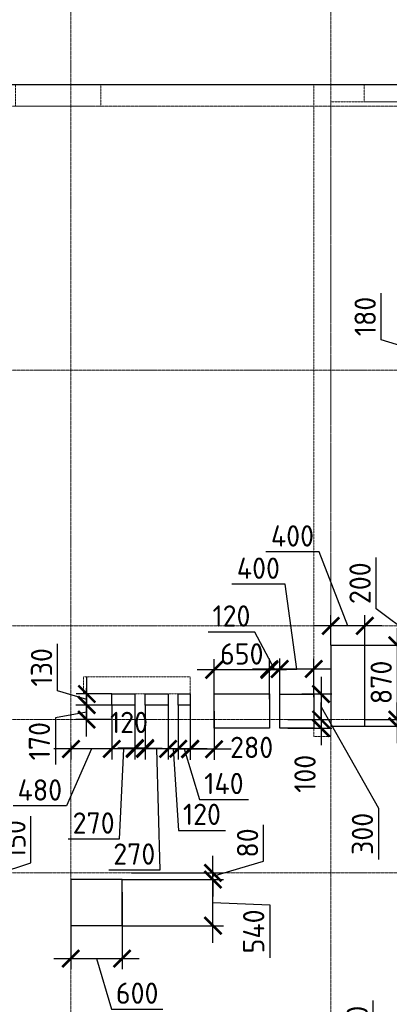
# Model space of a CAD drawing. Header units: millimetres. Extents: x -42044588 to 856694, y -806701 to 941911.
# Tile 102 of 256: x -179718 to -175382, y -333255 to -321698. Entities that reach past the tile are written whole.
import ezdxf

# ---------------------------------------------------------------- set-up
doc = ezdxf.new("R2010")
doc.units = ezdxf.units.MM
for name, pattern in [('______5', [1100, 800, -100, 100, -100]), ('DASHED', [7, 5, -2, 0]), ('осевая', [50.8, 31.75, -6.35, 6.35, -6.35])]:
    doc.linetypes.add(name, pattern=pattern)
for name, color, linetype, lineweight in [('907Сл Осевые', 1, 'Continuous', 0), ('Оси', 40, '______5', 18), ('Перекрытие ж_бетон', 1, 'Continuous', 30), ('РАЗМЕРЫ', 1, 'Continuous', 9), ('СТЕНЫ', 3, 'Continuous', 30)]:
    doc.layers.add(name, color=color, linetype=linetype, lineweight=lineweight)
doc.layers.add('Колонна_ бетон', color=7, linetype='Continuous', lineweight=50, true_color=0xb4b496)
doc.styles.add('GOST-2.304_Type-B', font='GOST_Common.ttf')
doc.dimstyles.new('СПДС', dxfattribs={"dimscale": 100, "dimtxt": 2.5, "dimasz": 2, "dimexe": 1.25, "dimexo": 0, "dimtad": 1, "dimdec": 0, "dimrnd": 5, "dimtxsty": 'GOST-2.304_Type-B', "dimblk": 'ARCHTICK', "dimcen": 2.5, "dimdle": 2, "dimclrd": 1, "dimclre": 1, "dimclrt": 1, "dimadec": 0, "dimazin": 2, "dimtfac": 0.75, "dimtdec": 0, "dimtmove": 1, "dimatfit": 3, "dimfxl": 0, "dimtolj": 1, "dimarcsym": 0})

# ---------------------------------------------------------------- blocks, each defined once
blk = doc.blocks.new('оси блок 2')
at = {"layer": 'Оси', "color": 16, "linetype": 'осевая', "lineweight": 0, "ltscale": 0.25, "transparency": 33554687}
for p, q in [((-68904.7, -322543), (-68904.7, -347914.1)), ((-65854.7, -322543), (-65854.7, -347914.1)), ((-89822.3, -326301.3), (-37238.5, -326301.3)), ((-89822.3, -329401.3), (-37238.5, -329401.3)), ((-89822.3, -332401.3), (-37238.5, -332401.3)), ((-89822.3, -333501.3), (-37238.5, -333501.3)), ((-89822.3, -335301.3), (-37238.5, -335301.3))]:
    blk.add_line(p, q, dxfattribs=at)
blk = doc.blocks.new('подложка стн 1-го этажа')
at = {"layer": 'Колонна_ бетон', "color": 252, "linetype": 'DASHED', "lineweight": 0, "ltscale": 0.5, "true_color": 0x939598, "transparency": 33554687}
for p, q in [((24994, 19212, -200), (24994, 19412, -200)), ((24994, 19412, -200), (24994, 19412, -200)), ((26244, 19412, -200), (24994, 19412, -200)), ((26244, 19412, -200), (26244, 19412, -200)), ((26244, 19212, -200), (26244, 19412, -200)), ((24994, 19212, -200), (26244, 19212, -200)), ((24994, 19212, -200), (24994, 19212, -200)), ((26244, 19212, -200), (26244, 19212, -200))]:
    blk.add_line(p, q, dxfattribs=at)
for elevation in [-360, -560]:
    blk.add_lwpolyline([(24194, 26362), (25194, 26362), (25194, 26112), (24194, 26112)], close=True, dxfattribs=dict(at, elevation=elevation))
at = {"layer": 'СТЕНЫ', "color": 252, "linetype": 'DASHED', "lineweight": 0, "ltscale": 0.5, "true_color": 0x939598, "transparency": 33554687}
for p, q in [((27894, 26162, -200), (27894, 18712, -200)), ((27894, 26162, -200), (27894, 26162, -200)), ((27894, 26162, -200), (30074, 26162, -200)), ((27694, 26112, -200), (27694, 26112, -200)), ((27694, 26112, -200), (27694, 18712, -200)), ((27894, 19962, -200), (27894, 19962, -200)), ((27694, 18712, -200), (27694, 18712, -200)), ((27694, 18712, -200), (27894, 18712, -200))]:
    blk.add_line(p, q, dxfattribs=at)
at = {"layer": 'СТЕНЫ', "color": 252, "linetype": 'DASHED', "lineweight": 0, "ltscale": 0.5, "true_color": 0x939598, "transparency": 33554687, "elevation": -200}
blk.add_lwpolyline([(35044, 26112), (35044, 26362), (27694, 26362), (27694, 26112)], dxfattribs=at)
at = {"layer": 'СТЕНЫ', "color": 252, "linetype": 'DASHED', "lineweight": 0, "ltscale": 0.5, "true_color": 0x939598, "transparency": 33554687, "elevation": -560}
blk.add_lwpolyline([(28284, 26365), (29684, 26365), (29684, 26162), (28284, 26162)], close=True, dxfattribs=at)
blk = doc.blocks.new('_ArchTick')
at = {"color": 0, "linetype": 'ByBlock', "const_width": 0.15}
blk.add_lwpolyline([(-0.5, -0.5), (0.5, 0.5)], dxfattribs=at)
blk = doc.blocks.new('*D943')
at = {"layer": 'DEFPOINTS', "color": 0, "transparency": 16777216}
for p in [(-171918, -325632, 0), (-174600, -325812), (-171918, -325812, 0)]:
    blk.add_point(p, dxfattribs=at)
at = {"layer": 'РАЗМЕРЫ', "color": 1, "lineweight": -2, "transparency": 16777216}
for p, q in [((-175478, -325456), (-175478, -324906)), ((-174600, -325432), (-174600, -326012)), ((-174600, -325722), (-175478, -325456)), ((-171918, -325632), (-174725, -325632)), ((-171918, -325812), (-174725, -325812))]:
    blk.add_line(p, q, dxfattribs=at)
at = {"layer": 'РАЗМЕРЫ', "color": 1, "lineweight": -2, "transparency": 16777216, "xscale": 200, "yscale": 200, "zscale": 200}
for p, rotation in [((-174600, -325632), 90), ((-174600, -325812), 270)]:
    blk.add_blockref('_ArchTick', p, dxfattribs=dict(at, rotation=rotation))
at = {"layer": 'РАЗМЕРЫ', "color": 1, "lineweight": 0, "transparency": 16777216, "insert": (-175665, -325181), "char_height": 250, "attachment_point": 5, "rotation": 90, "style": 'GOST-2.304_Type-B'}
blk.add_mtext('\\A1;180', dxfattribs=at)
blk = doc.blocks.new('*D3761')
at = {"layer": 'DEFPOINTS', "color": 0, "transparency": 16777216}
for p in [(-171918, -325632, 0), (-174600, -325812), (-171918, -325812, 0)]:
    blk.add_point(p, dxfattribs=at)
at = {"layer": 'РАЗМЕРЫ', "color": 1, "lineweight": -2, "transparency": 16777216}
for p, q in [((-175478, -325456), (-175478, -324906)), ((-174600, -325432), (-174600, -326012)), ((-174600, -325722), (-175478, -325456)), ((-171918, -325632), (-174725, -325632)), ((-171918, -325812), (-174725, -325812))]:
    blk.add_line(p, q, dxfattribs=at)
at = {"layer": 'РАЗМЕРЫ', "color": 1, "lineweight": -2, "transparency": 16777216, "xscale": 200, "yscale": 200, "zscale": 200}
for p, rotation in [((-174600, -325632), 90), ((-174600, -325812), 270)]:
    blk.add_blockref('_ArchTick', p, dxfattribs=dict(at, rotation=rotation))
at = {"layer": 'РАЗМЕРЫ', "color": 1, "lineweight": 0, "transparency": 16777216, "insert": (-175665, -325181), "char_height": 250, "attachment_point": 5, "rotation": 90, "style": 'GOST-2.304_Type-B'}
blk.add_mtext('\\A1;180', dxfattribs=at)
blk = doc.blocks.new('*D3708')
at = {"layer": 'DEFPOINTS', "color": 0, "transparency": 16777216}
for p in [(-173688, -329212, 0), (-174600, -329412), (-173688, -329412, 0)]:
    blk.add_point(p, dxfattribs=at)
at = {"layer": 'РАЗМЕРЫ', "color": 1, "lineweight": -2, "transparency": 16777216}
for p, q in [((-175538, -328612), (-175538, -328012)), ((-174600, -329312), (-175538, -328612)), ((-174600, -329012), (-174600, -329612)), ((-173688, -329212), (-174725, -329212)), ((-173688, -329412), (-174725, -329412))]:
    blk.add_line(p, q, dxfattribs=at)
at = {"layer": 'РАЗМЕРЫ', "color": 1, "lineweight": -2, "transparency": 16777216, "xscale": 200, "yscale": 200, "zscale": 200}
for p, rotation in [((-174600, -329212), 90), ((-174600, -329412), 270)]:
    blk.add_blockref('_ArchTick', p, dxfattribs=dict(at, rotation=rotation))
at = {"layer": 'РАЗМЕРЫ', "color": 1, "lineweight": 0, "transparency": 16777216, "insert": (-175725, -328312), "char_height": 250, "attachment_point": 5, "rotation": 90, "style": 'GOST-2.304_Type-B'}
blk.add_mtext('\\A1;200', dxfattribs=at)
blk = doc.blocks.new('*D3579')
at = {"layer": 'DEFPOINTS', "color": 0, "transparency": 16777216}
for p in [(-180929, -331712), (-180181, -331712), (-181296, -331862)]:
    blk.add_point(p, dxfattribs=at)
at = {"layer": 'РАЗМЕРЫ', "color": 1, "lineweight": -2, "transparency": 16777216}
for p, q in [((-179587, -331595), (-179587, -331045)), ((-180181, -332062), (-180181, -331512)), ((-180181, -331787), (-179587, -331595)), ((-180929, -331712), (-180056, -331712)), ((-181296, -331862), (-180056, -331862))]:
    blk.add_line(p, q, dxfattribs=at)
at = {"layer": 'РАЗМЕРЫ', "color": 1, "lineweight": -2, "transparency": 16777216, "xscale": 200, "yscale": 200, "zscale": 200}
for p, rotation in [((-180181, -331712), 90), ((-180181, -331862), 270)]:
    blk.add_blockref('_ArchTick', p, dxfattribs=dict(at, rotation=rotation))
at = {"layer": 'РАЗМЕРЫ', "color": 1, "lineweight": 0, "transparency": 16777216, "insert": (-179775, -331320), "char_height": 250, "attachment_point": 5, "rotation": 90, "style": 'GOST-2.304_Type-B'}
blk.add_mtext('\\A1;150', dxfattribs=at)
blk = doc.blocks.new('*D3601')
at = {"layer": 'DEFPOINTS', "color": 0, "transparency": 16777216}
for p in [(-176668, -329319), (-176668, -329629), (-176268, -329651, 4500)]:
    blk.add_point(p, dxfattribs=at)
at = {"layer": 'РАЗМЕРЫ', "color": 1, "lineweight": -2, "transparency": 16777216}
for p, q in [((-176605, -328323), (-177230, -328323)), ((-176468, -329319), (-176605, -328323)), ((-176668, -329629), (-176668, -329194)), ((-176268, -329651), (-176268, -329194)), ((-176068, -329319), (-176868, -329319))]:
    blk.add_line(p, q, dxfattribs=at)
at = {"layer": 'РАЗМЕРЫ', "color": 1, "lineweight": -2, "transparency": 16777216, "xscale": 200, "yscale": 200, "zscale": 200, "rotation": 180}
blk.add_blockref('_ArchTick', (-176668, -329319), dxfattribs=at)
at = {"layer": 'РАЗМЕРЫ', "color": 1, "lineweight": -2, "transparency": 16777216, "xscale": 200, "yscale": 200, "zscale": 200}
blk.add_blockref('_ArchTick', (-176268, -329319), dxfattribs=at)
at = {"layer": 'РАЗМЕРЫ', "color": 1, "lineweight": 0, "transparency": 16777216, "insert": (-176918, -328136), "char_height": 250, "attachment_point": 5, "style": 'GOST-2.304_Type-B'}
blk.add_mtext('\\A1;400', dxfattribs=at)
blk = doc.blocks.new('*D3602')
at = {"layer": 'DEFPOINTS', "color": 0, "transparency": 16777216}
for p in [(-176407, -329612, 4500), (-176571, -329912), (-176183, -329912)]:
    blk.add_point(p, dxfattribs=at)
at = {"layer": 'РАЗМЕРЫ', "color": 1, "lineweight": -2, "transparency": 16777216}
for p, q in [((-176183, -329412), (-176183, -330112)), ((-176407, -329612), (-176058, -329612)), ((-176183, -329762), (-175509, -330954)), ((-176571, -329912), (-176058, -329912)), ((-175509, -330954), (-175509, -331554))]:
    blk.add_line(p, q, dxfattribs=at)
at = {"layer": 'РАЗМЕРЫ', "color": 1, "lineweight": -2, "transparency": 16777216, "xscale": 200, "yscale": 200, "zscale": 200}
for p, rotation in [((-176183, -329612), 90), ((-176183, -329912), 270)]:
    blk.add_blockref('_ArchTick', p, dxfattribs=dict(at, rotation=rotation))
at = {"layer": 'РАЗМЕРЫ', "color": 1, "lineweight": 0, "transparency": 16777216, "insert": (-175697, -331254), "char_height": 250, "attachment_point": 5, "rotation": 90, "style": 'GOST-2.304_Type-B'}
blk.add_mtext('\\A1;300', dxfattribs=at)
blk = doc.blocks.new('*D3612')
at = {"layer": 'DEFPOINTS', "color": 0, "transparency": 16777216}
for p in [(-176571, -329912), (-176571, -330012), (-176183, -330012)]:
    blk.add_point(p, dxfattribs=at)
at = {"layer": 'РАЗМЕРЫ', "color": 1, "lineweight": -2, "transparency": 16777216}
for p, q in [((-176183, -329912), (-176183, -329712)), ((-176571, -329912), (-176058, -329912)), ((-176183, -329912), (-176183, -330012)), ((-176571, -330012), (-176058, -330012)), ((-176183, -330012), (-176183, -330212))]:
    blk.add_line(p, q, dxfattribs=at)
at = {"layer": 'РАЗМЕРЫ', "color": 1, "lineweight": -2, "transparency": 16777216, "xscale": 200, "yscale": 200, "zscale": 200}
for p, rotation in [((-176183, -329912), 270), ((-176183, -330012), 90)]:
    blk.add_blockref('_ArchTick', p, dxfattribs=dict(at, rotation=rotation))
at = {"layer": 'РАЗМЕРЫ', "color": 1, "lineweight": 0, "transparency": 16777216, "insert": (-176371, -330549), "char_height": 250, "attachment_point": 5, "rotation": 90, "style": 'GOST-2.304_Type-B'}
blk.add_mtext('\\A1;100', dxfattribs=at)
blk = doc.blocks.new('*D3644')
at = {"layer": 'DEFPOINTS', "color": 0, "transparency": 16777216}
for p in [(-176788, -329319), (-176788, -329672, 4500), (-176668, -329629)]:
    blk.add_point(p, dxfattribs=at)
at = {"layer": 'РАЗМЕРЫ', "color": 1, "lineweight": -2, "transparency": 16777216}
for p, q in [((-176959, -328885), (-177509, -328885)), ((-176728, -329319), (-176959, -328885)), ((-176788, -329672), (-176788, -329194)), ((-176668, -329629), (-176668, -329194)), ((-176788, -329319), (-176988, -329319)), ((-176668, -329319), (-176788, -329319)), ((-176668, -329319), (-176788, -329319)), ((-176668, -329319), (-176468, -329319))]:
    blk.add_line(p, q, dxfattribs=at)
at = {"layer": 'РАЗМЕРЫ', "color": 1, "lineweight": -2, "transparency": 16777216, "xscale": 200, "yscale": 200, "zscale": 200}
blk.add_blockref('_ArchTick', (-176788, -329319), dxfattribs=at)
at = {"layer": 'РАЗМЕРЫ', "color": 1, "lineweight": -2, "transparency": 16777216, "xscale": 200, "yscale": 200, "zscale": 200, "rotation": 180}
blk.add_blockref('_ArchTick', (-176668, -329319), dxfattribs=at)
at = {"layer": 'РАЗМЕРЫ', "color": 1, "lineweight": 0, "transparency": 16777216, "insert": (-177234, -328697), "char_height": 250, "attachment_point": 5, "style": 'GOST-2.304_Type-B'}
blk.add_mtext('\\A1;120', dxfattribs=at)
blk = doc.blocks.new('*D3645')
at = {"layer": 'DEFPOINTS', "color": 0, "transparency": 16777216}
for p in [(-177438, -329329), (-177438, -329673), (-176788, -329672)]:
    blk.add_point(p, dxfattribs=at)
at = {"layer": 'РАЗМЕРЫ', "color": 1, "lineweight": -2, "transparency": 16777216}
for p, q in [((-177438, -329673), (-177438, -329204)), ((-176788, -329672), (-176788, -329204)), ((-176588, -329329), (-177638, -329329))]:
    blk.add_line(p, q, dxfattribs=at)
at = {"layer": 'РАЗМЕРЫ', "color": 1, "lineweight": -2, "transparency": 16777216, "xscale": 200, "yscale": 200, "zscale": 200, "rotation": 180}
blk.add_blockref('_ArchTick', (-177438, -329329), dxfattribs=at)
at = {"layer": 'РАЗМЕРЫ', "color": 1, "lineweight": -2, "transparency": 16777216, "xscale": 200, "yscale": 200, "zscale": 200}
blk.add_blockref('_ArchTick', (-176788, -329329), dxfattribs=at)
at = {"layer": 'РАЗМЕРЫ', "color": 1, "lineweight": 0, "transparency": 16777216, "insert": (-177113, -329142), "char_height": 250, "attachment_point": 5, "style": 'GOST-2.304_Type-B'}
blk.add_mtext('\\A1;650', dxfattribs=at)
blk = doc.blocks.new('*D3749')
at = {"layer": 'DEFPOINTS', "color": 0, "transparency": 16777216}
for p in [(-179118, -331870), (-178518, -331938), (-178518, -332718)]:
    blk.add_point(p, dxfattribs=at)
at = {"layer": 'РАЗМЕРЫ', "color": 1, "lineweight": -2, "transparency": 16777216}
for p, q in [((-179118, -331870), (-179118, -332843)), ((-178518, -331938), (-178518, -332843)), ((-179318, -332718), (-178318, -332718)), ((-178818, -332718), (-178640, -333312)), ((-178640, -333312), (-178040, -333312))]:
    blk.add_line(p, q, dxfattribs=at)
at = {"layer": 'РАЗМЕРЫ', "color": 1, "lineweight": -2, "transparency": 16777216, "xscale": 200, "yscale": 200, "zscale": 200, "rotation": 180}
blk.add_blockref('_ArchTick', (-179118, -332718), dxfattribs=at)
at = {"layer": 'РАЗМЕРЫ', "color": 1, "lineweight": -2, "transparency": 16777216, "xscale": 200, "yscale": 200, "zscale": 200}
blk.add_blockref('_ArchTick', (-178518, -332718), dxfattribs=at)
at = {"layer": 'РАЗМЕРЫ', "color": 1, "lineweight": 0, "transparency": 16777216, "insert": (-178340, -333124), "char_height": 250, "attachment_point": 5, "style": 'GOST-2.304_Type-B'}
blk.add_mtext('\\A1;600', dxfattribs=at)
blk = doc.blocks.new('*D3646')
at = {"layer": 'DEFPOINTS', "color": 0, "transparency": 16777216}
for p in [(-178518, -331790), (-177451, -331790), (-178518, -332332)]:
    blk.add_point(p, dxfattribs=at)
at = {"layer": 'РАЗМЕРЫ', "color": 1, "lineweight": -2, "transparency": 16777216}
for p, q in [((-177451, -332532), (-177451, -331590)), ((-178518, -331790), (-177326, -331790)), ((-177451, -332061), (-176785, -332086)), ((-176785, -332086), (-176785, -332711)), ((-178518, -332332), (-177326, -332332))]:
    blk.add_line(p, q, dxfattribs=at)
at = {"layer": 'РАЗМЕРЫ', "color": 1, "lineweight": -2, "transparency": 16777216, "xscale": 200, "yscale": 200, "zscale": 200}
for p, rotation in [((-177451, -331790), 90), ((-177451, -332332), 270)]:
    blk.add_blockref('_ArchTick', p, dxfattribs=dict(at, rotation=rotation))
at = {"layer": 'РАЗМЕРЫ', "color": 1, "lineweight": 0, "transparency": 16777216, "insert": (-176973, -332399), "char_height": 250, "attachment_point": 5, "rotation": 90, "style": 'GOST-2.304_Type-B'}
blk.add_mtext('\\A1;540', dxfattribs=at)
blk = doc.blocks.new('*D3647')
at = {"layer": 'DEFPOINTS', "color": 0, "transparency": 16777216}
for p in [(-178518, -331790), (-178407, -331712), (-177451, -331712)]:
    blk.add_point(p, dxfattribs=at)
at = {"layer": 'РАЗМЕРЫ', "color": 1, "lineweight": -2, "transparency": 16777216}
for p, q in [((-176858, -331573), (-176858, -331148)), ((-177451, -331712), (-177451, -331512)), ((-177451, -331751), (-176858, -331573)), ((-178518, -331790), (-177326, -331790)), ((-178407, -331712), (-177326, -331712)), ((-177451, -331790), (-177451, -331712)), ((-177451, -331790), (-177451, -331712)), ((-177451, -331790), (-177451, -331990))]:
    blk.add_line(p, q, dxfattribs=at)
at = {"layer": 'РАЗМЕРЫ', "color": 1, "lineweight": -2, "transparency": 16777216, "xscale": 200, "yscale": 200, "zscale": 200}
for p, rotation in [((-177451, -331712), 270), ((-177451, -331790), 90)]:
    blk.add_blockref('_ArchTick', p, dxfattribs=dict(at, rotation=rotation))
at = {"layer": 'РАЗМЕРЫ', "color": 1, "lineweight": 0, "transparency": 16777216, "insert": (-177045, -331361), "char_height": 250, "attachment_point": 5, "rotation": 90, "style": 'GOST-2.304_Type-B'}
blk.add_mtext('\\A1;80', dxfattribs=at)
blk = doc.blocks.new('*D3649')
at = {"layer": 'DEFPOINTS', "color": 0, "transparency": 16777216}
for p in [(-176167, -333814), (-176164, -333814), (-176167, -334214)]:
    blk.add_point(p, dxfattribs=at)
at = {"layer": 'РАЗМЕРЫ', "color": 1, "lineweight": -2, "transparency": 16777216}
for p, q in [((-175570, -333836), (-175570, -333211)), ((-176164, -334414), (-176164, -333614)), ((-176167, -333814), (-176039, -333814)), ((-176164, -334014), (-175570, -333836)), ((-176167, -334214), (-176039, -334214))]:
    blk.add_line(p, q, dxfattribs=at)
at = {"layer": 'РАЗМЕРЫ', "color": 1, "lineweight": -2, "transparency": 16777216, "xscale": 200, "yscale": 200, "zscale": 200}
for p, rotation in [((-176164, -333814), 90), ((-176164, -334214), 270)]:
    blk.add_blockref('_ArchTick', p, dxfattribs=dict(at, rotation=rotation))
at = {"layer": 'РАЗМЕРЫ', "color": 1, "lineweight": 0, "transparency": 16777216, "insert": (-175758, -333524), "char_height": 250, "attachment_point": 5, "rotation": 90, "style": 'GOST-2.304_Type-B'}
blk.add_mtext('\\A1;400', dxfattribs=at)
blk = doc.blocks.new('*D3724')
at = {"layer": 'DEFPOINTS', "color": 0, "transparency": 16777216}
for p in [(-177718, -329677, 360), (-177438, -329812, 4500), (-177718, -330261)]:
    blk.add_point(p, dxfattribs=at)
at = {"layer": 'РАЗМЕРЫ', "color": 1, "lineweight": -2, "transparency": 16777216}
for p, q in [((-177718, -329677), (-177718, -330386)), ((-177438, -329812), (-177438, -330386)), ((-177238, -330261), (-177918, -330261))]:
    blk.add_line(p, q, dxfattribs=at)
at = {"layer": 'РАЗМЕРЫ', "color": 1, "lineweight": -2, "transparency": 16777216, "xscale": 200, "yscale": 200, "zscale": 200, "rotation": 180}
blk.add_blockref('_ArchTick', (-177718, -330261), dxfattribs=at)
at = {"layer": 'РАЗМЕРЫ', "color": 1, "lineweight": -2, "transparency": 16777216, "xscale": 200, "yscale": 200, "zscale": 200}
blk.add_blockref('_ArchTick', (-177438, -330261), dxfattribs=at)
at = {"layer": 'РАЗМЕРЫ', "color": 1, "lineweight": 0, "transparency": 16777216, "insert": (-176997, -330239), "char_height": 250, "attachment_point": 5, "style": 'GOST-2.304_Type-B'}
blk.add_mtext('\\A1;280', dxfattribs=at)
blk = doc.blocks.new('*D3725')
at = {"layer": 'DEFPOINTS', "color": 0, "transparency": 16777216}
for p in [(-177718, -329677, 360), (-177858, -329742, 360), (-177858, -330256)]:
    blk.add_point(p, dxfattribs=at)
at = {"layer": 'РАЗМЕРЫ', "color": 1, "lineweight": -2, "transparency": 16777216}
for p, q in [((-177718, -329677), (-177718, -330381)), ((-177858, -329742), (-177858, -330381)), ((-177518, -330256), (-178058, -330256)), ((-177788, -330256), (-177610, -330850)), ((-177610, -330850), (-177035, -330850))]:
    blk.add_line(p, q, dxfattribs=at)
at = {"layer": 'РАЗМЕРЫ', "color": 1, "lineweight": -2, "transparency": 16777216, "xscale": 200, "yscale": 200, "zscale": 200, "rotation": 180}
blk.add_blockref('_ArchTick', (-177858, -330256), dxfattribs=at)
at = {"layer": 'РАЗМЕРЫ', "color": 1, "lineweight": -2, "transparency": 16777216, "xscale": 200, "yscale": 200, "zscale": 200}
blk.add_blockref('_ArchTick', (-177718, -330256), dxfattribs=at)
at = {"layer": 'РАЗМЕРЫ', "color": 1, "lineweight": 0, "transparency": 16777216, "insert": (-177322, -330663), "char_height": 250, "attachment_point": 5, "style": 'GOST-2.304_Type-B'}
blk.add_mtext('\\A1;140', dxfattribs=at)
blk = doc.blocks.new('*D3726')
at = {"layer": 'DEFPOINTS', "color": 0, "transparency": 16777216}
for p in [(-177978, -329742, 360), (-177858, -329742, 360), (-177978, -330256)]:
    blk.add_point(p, dxfattribs=at)
at = {"layer": 'РАЗМЕРЫ', "color": 1, "lineweight": -2, "transparency": 16777216}
for p, q in [((-177978, -329742), (-177978, -330381)), ((-177858, -329742), (-177858, -330381)), ((-177978, -330256), (-178178, -330256)), ((-177858, -330256), (-177978, -330256)), ((-177858, -330256), (-177978, -330256)), ((-177918, -330256), (-177855, -331213)), ((-177858, -330256), (-177658, -330256)), ((-177855, -331213), (-177305, -331213))]:
    blk.add_line(p, q, dxfattribs=at)
at = {"layer": 'РАЗМЕРЫ', "color": 1, "lineweight": -2, "transparency": 16777216, "xscale": 200, "yscale": 200, "zscale": 200}
blk.add_blockref('_ArchTick', (-177978, -330256), dxfattribs=at)
at = {"layer": 'РАЗМЕРЫ', "color": 1, "lineweight": -2, "transparency": 16777216, "xscale": 200, "yscale": 200, "zscale": 200, "rotation": 180}
blk.add_blockref('_ArchTick', (-177858, -330256), dxfattribs=at)
at = {"layer": 'РАЗМЕРЫ', "color": 1, "lineweight": 0, "transparency": 16777216, "insert": (-177580, -331025), "char_height": 250, "attachment_point": 5, "style": 'GOST-2.304_Type-B'}
blk.add_mtext('\\A1;120', dxfattribs=at)
blk = doc.blocks.new('*D3622')
at = {"layer": 'DEFPOINTS', "color": 0, "transparency": 16777216}
for p in [(-178934, -329742), (-178632, -329742, 360), (-178638, -329912)]:
    blk.add_point(p, dxfattribs=at)
at = {"layer": 'РАЗМЕРЫ', "color": 1, "lineweight": -2, "transparency": 16777216}
for p, q in [((-178934, -330112), (-178934, -329542)), ((-178934, -329827), (-179300, -329891)), ((-178632, -329742), (-179059, -329742)), ((-179300, -329891), (-179300, -330441)), ((-178638, -329912), (-179059, -329912))]:
    blk.add_line(p, q, dxfattribs=at)
at = {"layer": 'РАЗМЕРЫ', "color": 1, "lineweight": -2, "transparency": 16777216, "xscale": 200, "yscale": 200, "zscale": 200}
for p, rotation in [((-178934, -329742), 90), ((-178934, -329912), 270)]:
    blk.add_blockref('_ArchTick', p, dxfattribs=dict(at, rotation=rotation))
at = {"layer": 'РАЗМЕРЫ', "color": 1, "lineweight": 0, "transparency": 16777216, "insert": (-179487, -330166), "char_height": 250, "attachment_point": 5, "rotation": 90, "style": 'GOST-2.304_Type-B'}
blk.add_mtext('\\A1;170', dxfattribs=at)
blk = doc.blocks.new('*D3623')
at = {"layer": 'DEFPOINTS', "color": 0, "transparency": 16777216}
for p in [(-178931, -329612), (-178638, -329612, 360), (-178672, -329742)]:
    blk.add_point(p, dxfattribs=at)
at = {"layer": 'РАЗМЕРЫ', "color": 1, "lineweight": -2, "transparency": 16777216}
for p, q in [((-179275, -329574), (-179275, -329024)), ((-178931, -329942), (-178931, -329412)), ((-178931, -329677), (-179275, -329574)), ((-178638, -329612), (-179056, -329612)), ((-178672, -329742), (-179056, -329742))]:
    blk.add_line(p, q, dxfattribs=at)
at = {"layer": 'РАЗМЕРЫ', "color": 1, "lineweight": -2, "transparency": 16777216, "xscale": 200, "yscale": 200, "zscale": 200}
for p, rotation in [((-178931, -329612), 90), ((-178931, -329742), 270)]:
    blk.add_blockref('_ArchTick', p, dxfattribs=dict(at, rotation=rotation))
at = {"layer": 'РАЗМЕРЫ', "color": 1, "lineweight": 0, "transparency": 16777216, "insert": (-179462, -329299), "char_height": 250, "attachment_point": 5, "rotation": 90, "style": 'GOST-2.304_Type-B'}
blk.add_mtext('\\A1;130', dxfattribs=at)
blk = doc.blocks.new('*D6848')
at = {"layer": '907Сл Осевые', "color": 1, "lineweight": -2, "transparency": 16777216}
for p, q in [((-176206, -327945), (-176831, -327945)), ((-175869, -328812), (-176206, -327945)), ((-176069, -329040), (-176069, -328687)), ((-175669, -329040), (-175669, -328687)), ((-175469, -328812), (-176269, -328812))]:
    blk.add_line(p, q, dxfattribs=at)
at = {"layer": 'DEFPOINTS', "color": 0, "transparency": 16777216}
for p in [(-176069, -328812), (-176069, -329040), (-175669, -329040)]:
    blk.add_point(p, dxfattribs=at)
at = {"layer": '907Сл Осевые', "color": 1, "lineweight": -2, "transparency": 16777216, "xscale": 200, "yscale": 200, "zscale": 200, "rotation": 180}
blk.add_blockref('_ArchTick', (-176069, -328812), dxfattribs=at)
at = {"layer": '907Сл Осевые', "color": 1, "lineweight": -2, "transparency": 16777216, "xscale": 200, "yscale": 200, "zscale": 200}
blk.add_blockref('_ArchTick', (-175669, -328812), dxfattribs=at)
at = {"layer": '907Сл Осевые', "color": 1, "lineweight": 0, "transparency": 16777216, "insert": (-176518, -327757), "char_height": 250, "attachment_point": 5, "style": 'GOST-2.304_Type-B'}
blk.add_mtext('\\A1;400', dxfattribs=at)
blk = doc.blocks.new('*D6849')
at = {"layer": '907Сл Осевые', "color": 1, "lineweight": -2, "transparency": 16777216}
for p, q in [((-175289, -328840), (-175289, -330112)), ((-175669, -329040), (-175164, -329040)), ((-175669, -329912), (-175164, -329912))]:
    blk.add_line(p, q, dxfattribs=at)
at = {"layer": 'DEFPOINTS', "color": 0, "transparency": 16777216}
for p in [(-175669, -329040), (-175669, -329912), (-175289, -329912)]:
    blk.add_point(p, dxfattribs=at)
at = {"layer": '907Сл Осевые', "color": 1, "lineweight": -2, "transparency": 16777216, "xscale": 200, "yscale": 200, "zscale": 200}
for p, rotation in [((-175289, -329040), 90), ((-175289, -329912), 270)]:
    blk.add_blockref('_ArchTick', p, dxfattribs=dict(at, rotation=rotation))
at = {"layer": '907Сл Осевые', "color": 1, "lineweight": 0, "transparency": 16777216, "insert": (-175477, -329476), "char_height": 250, "attachment_point": 5, "rotation": 90, "style": 'GOST-2.304_Type-B'}
blk.add_mtext('\\A1;870', dxfattribs=at)
blk = doc.blocks.new('*D6850')
at = {"layer": '907Сл Осевые', "color": 1, "lineweight": -2, "transparency": 16777216}
for p, q in [((-174883, -329773), (-174883, -329348)), ((-175289, -329912), (-175289, -329712)), ((-175289, -329951), (-174883, -329773)), ((-175669, -329912), (-175164, -329912)), ((-175289, -329912), (-175289, -329990)), ((-175289, -329912), (-175289, -329990)), ((-175669, -329990), (-175164, -329990)), ((-175289, -329990), (-175289, -330190))]:
    blk.add_line(p, q, dxfattribs=at)
at = {"layer": 'DEFPOINTS', "color": 0, "transparency": 16777216}
for p in [(-175669, -329912), (-175669, -329990), (-175289, -329990)]:
    blk.add_point(p, dxfattribs=at)
at = {"layer": '907Сл Осевые', "color": 1, "lineweight": -2, "transparency": 16777216, "xscale": 200, "yscale": 200, "zscale": 200}
for p, rotation in [((-175289, -329912), 270), ((-175289, -329990), 90)]:
    blk.add_blockref('_ArchTick', p, dxfattribs=dict(at, rotation=rotation))
at = {"layer": '907Сл Осевые', "color": 1, "lineweight": 0, "transparency": 16777216, "insert": (-175070, -329561), "char_height": 250, "attachment_point": 5, "rotation": 90, "style": 'GOST-2.304_Type-B'}
blk.add_mtext('\\A1;80', dxfattribs=at)
blk = doc.blocks.new('блочина')
at = {"color": 4, "lineweight": 30}
blk.add_lwpolyline([(123862, 60951), (123462, 60951), (123462, 60001), (123862, 60001)], close=True, dxfattribs=at)
at = {"layer": 'Перекрытие ж_бетон', "color": 4}
for points, elevation in [([(120893, 60380), (121163, 60380), (121163, 60250), (120893, 60250)], 360), ([(121283, 60380), (121553, 60380), (121553, 60250), (121283, 60250)], 360), ([(121673, 60380), (121813, 60380), (121813, 60250), (121673, 60250)], 360), ([(122093, 59980), (122093, 60380), (122743, 60380), (122743, 59980)], 4500), ([(122863, 59978), (122863, 60378), (123263, 60378), (123263, 59978)], 4500)]:
    blk.add_lwpolyline(points, close=True, dxfattribs=dict(at, elevation=elevation))
blk.add_lwpolyline([(121013, 57662), (121013, 58202), (120413, 58202), (120413, 57662)], close=True, dxfattribs=at)
blk = doc.blocks.new('*D7455')
at = {"layer": 'DEFPOINTS', "color": 0, "transparency": 16777216}
for p in [(-178247, -329743, 360), (-177977, -329743, 360), (-178247, -330257)]:
    blk.add_point(p, dxfattribs=at)
at = {"layer": 'РАЗМЕРЫ', "color": 1, "lineweight": -2, "transparency": 16777216}
for p, q in [((-178247, -329743), (-178247, -330382)), ((-177977, -329743), (-177977, -330382)), ((-177777, -330257), (-178447, -330257)), ((-178112, -330257), (-178074, -331679)), ((-178074, -331679), (-178674, -331679))]:
    blk.add_line(p, q, dxfattribs=at)
at = {"layer": 'РАЗМЕРЫ', "color": 1, "lineweight": -2, "transparency": 16777216, "xscale": 200, "yscale": 200, "zscale": 200, "rotation": 180}
blk.add_blockref('_ArchTick', (-178247, -330257), dxfattribs=at)
at = {"layer": 'РАЗМЕРЫ', "color": 1, "lineweight": -2, "transparency": 16777216, "xscale": 200, "yscale": 200, "zscale": 200}
blk.add_blockref('_ArchTick', (-177977, -330257), dxfattribs=at)
at = {"layer": 'РАЗМЕРЫ', "color": 1, "lineweight": 0, "transparency": 16777216, "insert": (-178374, -331491), "char_height": 250, "attachment_point": 5, "style": 'GOST-2.304_Type-B'}
blk.add_mtext('\\A1;270', dxfattribs=at)
blk = doc.blocks.new('*D7456')
at = {"layer": 'DEFPOINTS', "color": 0, "transparency": 16777216}
for p in [(-178637, -329743, 360), (-178367, -329743, 360), (-178637, -330257)]:
    blk.add_point(p, dxfattribs=at)
at = {"layer": 'РАЗМЕРЫ', "color": 1, "lineweight": -2, "transparency": 16777216}
for p, q in [((-178637, -329743), (-178637, -330382)), ((-178367, -329743), (-178367, -330382)), ((-178167, -330257), (-178837, -330257)), ((-178502, -330257), (-178551, -331315)), ((-178551, -331315), (-179151, -331315))]:
    blk.add_line(p, q, dxfattribs=at)
at = {"layer": 'РАЗМЕРЫ', "color": 1, "lineweight": -2, "transparency": 16777216, "xscale": 200, "yscale": 200, "zscale": 200, "rotation": 180}
blk.add_blockref('_ArchTick', (-178637, -330257), dxfattribs=at)
at = {"layer": 'РАЗМЕРЫ', "color": 1, "lineweight": -2, "transparency": 16777216, "xscale": 200, "yscale": 200, "zscale": 200}
blk.add_blockref('_ArchTick', (-178367, -330257), dxfattribs=at)
at = {"layer": 'РАЗМЕРЫ', "color": 1, "lineweight": 0, "transparency": 16777216, "insert": (-178851, -331127), "char_height": 250, "attachment_point": 5, "style": 'GOST-2.304_Type-B'}
blk.add_mtext('\\A1;270', dxfattribs=at)
blk = doc.blocks.new('*D7457')
at = {"layer": 'DEFPOINTS', "color": 0, "transparency": 16777216}
for p in [(-178247, -329743, 360), (-178367, -329956), (-178367, -330247)]:
    blk.add_point(p, dxfattribs=at)
at = {"layer": 'РАЗМЕРЫ', "color": 1, "lineweight": -2, "transparency": 16777216}
for p, q in [((-178247, -329743), (-178247, -330372)), ((-178367, -329956), (-178367, -330372)), ((-178367, -330247), (-178567, -330247)), ((-178247, -330247), (-178367, -330247)), ((-178247, -330247), (-178047, -330247))]:
    blk.add_line(p, q, dxfattribs=at)
at = {"layer": 'РАЗМЕРЫ', "color": 1, "lineweight": -2, "transparency": 16777216, "xscale": 200, "yscale": 200, "zscale": 200}
blk.add_blockref('_ArchTick', (-178367, -330247), dxfattribs=at)
at = {"layer": 'РАЗМЕРЫ', "color": 1, "lineweight": -2, "transparency": 16777216, "xscale": 200, "yscale": 200, "zscale": 200, "rotation": 180}
blk.add_blockref('_ArchTick', (-178247, -330247), dxfattribs=at)
at = {"layer": 'РАЗМЕРЫ', "color": 1, "lineweight": 0, "transparency": 16777216, "insert": (-178436, -329946), "char_height": 250, "attachment_point": 5, "style": 'GOST-2.304_Type-B'}
blk.add_mtext('\\A1;120', dxfattribs=at)
blk = doc.blocks.new('*D7458')
at = {"layer": 'DEFPOINTS', "color": 0, "transparency": 16777216}
for p in [(-178637, -329743, 360), (-179117, -330210), (-179117, -330257)]:
    blk.add_point(p, dxfattribs=at)
at = {"layer": 'РАЗМЕРЫ', "color": 1, "lineweight": -2, "transparency": 16777216}
for p, q in [((-178637, -329743), (-178637, -330382)), ((-178437, -330257), (-179317, -330257)), ((-178877, -330257), (-179170, -330926)), ((-179117, -330210), (-179117, -330382)), ((-179170, -330926), (-179795, -330926))]:
    blk.add_line(p, q, dxfattribs=at)
at = {"layer": 'РАЗМЕРЫ', "color": 1, "lineweight": -2, "transparency": 16777216, "xscale": 200, "yscale": 200, "zscale": 200, "rotation": 180}
blk.add_blockref('_ArchTick', (-179117, -330257), dxfattribs=at)
at = {"layer": 'РАЗМЕРЫ', "color": 1, "lineweight": -2, "transparency": 16777216, "xscale": 200, "yscale": 200, "zscale": 200}
blk.add_blockref('_ArchTick', (-178637, -330257), dxfattribs=at)
at = {"layer": 'РАЗМЕРЫ', "color": 1, "transparency": 16777216, "insert": (-179482, -330739), "char_height": 250, "attachment_point": 5, "style": 'GOST-2.304_Type-B'}
blk.add_mtext('\\A1;480', dxfattribs=at)

msp = doc.modelspace()

# ---------------------------------------------------------------- linework, layer by layer
at = {"layer": 'Перекрытие ж_бетон'}
for points in [[(-168918.038, -322462.136), (-182158.038, -322462.136), (-182158.038, -322462.136), (-185508.038, -322462.136), (-185508.038, -322462.136), (-196168.038, -322462.136), (-196168.038, -339362.136)], [(-167418.038, -322462.136), (-175708.038, -322462.136)]]:
    msp.add_lwpolyline(points, dxfattribs=at)

# ---------------------------------------------------------------- block references
for name, p in [('подложка стн 1-го этажа', (-203961.961, -348823.931, 560)), ('блочина', (-299530.954, -389992.167))]:
    msp.add_blockref(name, p)
at = {"layer": 'РАЗМЕРЫ'}
msp.add_blockref('оси блок 2', (-110213.32, 3589.186), dxfattribs=at)

# ---------------------------------------------------------------- dimensions: what is measured, and where the dimension line sits
at = {"layer": '907Сл Осевые', "color": 4, "lineweight": 0}
dim = msp.add_linear_dim(base=(-176068.672, -328812.136), p1=(-175668.672, -329040.414), p2=(-176068.672, -329040.414), dimstyle='СПДС', dxfattribs=at)
dim.commit()
dim.dimension.update_dxf_attribs({"geometry": '*D6848', "text_midpoint": (-176268.178, -327944.769), "dimtype": 160})
dim = msp.add_linear_dim(base=(-175289.197, -329912.136), p1=(-175668.672, -329040.414), p2=(-175668.672, -329912.136), angle=90, dimstyle='СПДС', dxfattribs=at)
dim.commit()
dim.dimension.update_dxf_attribs({"geometry": '*D6849', "text_midpoint": (-175476.697, -329476.275)})
dim = msp.add_linear_dim(base=(-175289.197, -329990.414), p1=(-175668.672, -329912.136), p2=(-175668.672, -329990.414), angle=90, dimstyle='СПДС', dxfattribs=at)
dim.commit()
dim.dimension.update_dxf_attribs({"geometry": '*D6850', "text_midpoint": (-174882.947, -329710.65), "dimtype": 160})
at = {"layer": 'РАЗМЕРЫ', "lineweight": 0}
for base, p1, p2, picture, middle in [((-174600.073, -325812.137, 360), (-171918.003, -325632.135, 360.018), (-171918.003, -325812.137, 360.018), '*D943', (-175477.843, -325393.399, 360)), ((-174599.931, -325812.137, 360), (-171917.861, -325632.135, 360.018), (-171917.861, -325812.137, 360.018), '*D3761', (-175477.701, -325393.399, 360)), ((-180181.128, -331712.136), (-181296.397, -331862.136), (-180928.963, -331712.136), '*D3579', (-179587.378, -331532.944)), ((-177451.301, -331790.151), (-178517.691, -332332.136), (-178517.94, -331790.151), '*D3646', (-176785.245, -332148.531))]:
    dim = msp.add_linear_dim(base=base, p1=p1, p2=p2, angle=90, dimstyle='СПДС', override={"dimrnd": 5}, dxfattribs=at)
    dim.commit()
    dim.dimension.update_dxf_attribs({"geometry": picture, "text_midpoint": middle, "dimtype": 160})
for base, p1, p2, picture, middle in [((-176667.896, -329319.079), (-176267.894, -329650.561, 4500), (-176667.896, -329628.72), '*D3601', (-176667.896, -328323.398)), ((-176787.691, -329319.079), (-176667.896, -329628.72), (-176787.691, -329671.607, 4500), '*D3644', (-177021.332, -328884.785)), ((-177718.036, -330261.324), (-177437.691, -329812.136, 4500), (-177718.036, -329677.136, 360), '*D3724', (-176997.039, -330426.589)), ((-178366.595, -330247.06), (-178246.595, -329742.873, 360), (-178366.595, -329955.627), '*D7457', (-178435.641, -330133.506)), ((-177978.036, -330256.324), (-177858.036, -329742.136, 360), (-177978.036, -329742.136, 360), '*D3726', (-177792.642, -331212.506))]:
    dim = msp.add_linear_dim(base=base, p1=p1, p2=p2, dimstyle='СПДС', override={"dimrnd": 5}, dxfattribs=at)
    dim.commit()
    dim.dimension.update_dxf_attribs({"geometry": picture, "text_midpoint": middle, "dimtype": 160})
for base, p1, p2, picture, middle in [((-174599.931, -329412.136, 360), (-173687.861, -329212.136, 360.018), (-173687.861, -329412.136, 360.018), '*D3708', (-175537.728, -328549.75, 360)), ((-176183.428, -329912.136), (-176407.123, -329612.136, 4500), (-176570.588, -329912.136), '*D3602', (-175509.129, -331016.561)), ((-176183.428, -330012.136), (-176570.588, -329912.136), (-176570.588, -330012.136), '*D3612', (-176183.428, -330549.463))]:
    dim = msp.add_linear_dim(base=base, p1=p1, p2=p2, angle=90, dimstyle='СПДС', dxfattribs=at)
    dim.commit()
    dim.dimension.update_dxf_attribs({"geometry": picture, "text_midpoint": middle, "dimtype": 160})
at = {"layer": 'РАЗМЕРЫ', "color": 4, "lineweight": 0}
dim = msp.add_linear_dim(base=(-178930.881, -329612.136), p1=(-178671.594, -329742.136), p2=(-178638.036, -329612.136, 360), angle=90, dimstyle='СПДС', override={"dimrnd": 5}, dxfattribs=at)
dim.commit()
dim.dimension.update_dxf_attribs({"geometry": '*D3623', "text_midpoint": (-179462.131, -329511.511)})
at = {"layer": 'РАЗМЕРЫ', "lineweight": 0}
for base, p1, p2, picture, middle in [((-177437.691, -329329.079, 4500), (-176787.691, -329671.607, 4500), (-177437.691, -329672.871, 4500), '*D3645', (-177112.691, -329141.579, 4500)), ((-177858.036, -330256.324), (-177718.036, -329677.136, 360), (-177858.036, -329742.136, 360), '*D3725', (-177547.411, -330662.574)), ((-178517.94, -332717.95), (-179117.896, -331870.441), (-178517.94, -331937.875), '*D3749', (-178577.293, -333124.2))]:
    dim = msp.add_linear_dim(base=base, p1=p1, p2=p2, dimstyle='СПДС', override={"dimrnd": 5}, dxfattribs=at)
    dim.commit()
    dim.dimension.update_dxf_attribs({"geometry": picture, "text_midpoint": middle})
at = {"layer": 'РАЗМЕРЫ', "color": 4, "lineweight": 0}
dim = msp.add_linear_dim(base=(-178934.252, -329742.136), p1=(-178638.036, -329912.136), p2=(-178631.64, -329742.136, 360), angle=90, dimstyle='СПДС', override={"dimrnd": 5}, dxfattribs=at)
dim.commit()
dim.dimension.update_dxf_attribs({"geometry": '*D3622', "text_midpoint": (-179299.69, -329953.839), "dimtype": 160})
at = {"layer": 'РАЗМЕРЫ', "color": 1}
dim = msp.add_linear_dim(base=(-179116.595, -330257.06), p1=(-178636.595, -329742.873, 360), p2=(-179116.595, -330209.926), dimstyle='СПДС', dxfattribs=at)
dim.commit()
dim.dimension.update_dxf_attribs({"geometry": '*D7458', "text_midpoint": (-179232.267, -330926.272), "dimtype": 160})
at = {"layer": 'РАЗМЕРЫ', "lineweight": 0}
for base, p1, p2, picture, middle in [((-178636.595, -330257.06), (-178366.595, -329742.873, 360), (-178636.595, -329742.873, 360), '*D7456', (-178613.037, -331314.896)), ((-178246.595, -330257.06), (-177976.595, -329742.873, 360), (-178246.595, -329742.873, 360), '*D7455', (-178136.874, -331678.756))]:
    dim = msp.add_linear_dim(base=base, p1=p1, p2=p2, dimstyle='СПДС', dxfattribs=at)
    dim.commit()
    dim.dimension.update_dxf_attribs({"geometry": picture, "text_midpoint": middle, "dimtype": 160})
for base, p1, p2, picture, middle in [((-177451.301, -331712.136), (-178517.94, -331790.151), (-178407.304, -331712.136), '*D3647', (-177045.051, -331510.519)), ((-176164.182, -333814.139), (-176167.483, -334214.139), (-176167.483, -333814.139), '*D3649', (-175757.932, -333773.514))]:
    dim = msp.add_linear_dim(base=base, p1=p1, p2=p2, angle=90, dimstyle='СПДС', override={"dimrnd": 5}, dxfattribs=at)
    dim.commit()
    dim.dimension.update_dxf_attribs({"geometry": picture, "text_midpoint": middle})

doc.saveas('drawing.dxf')
